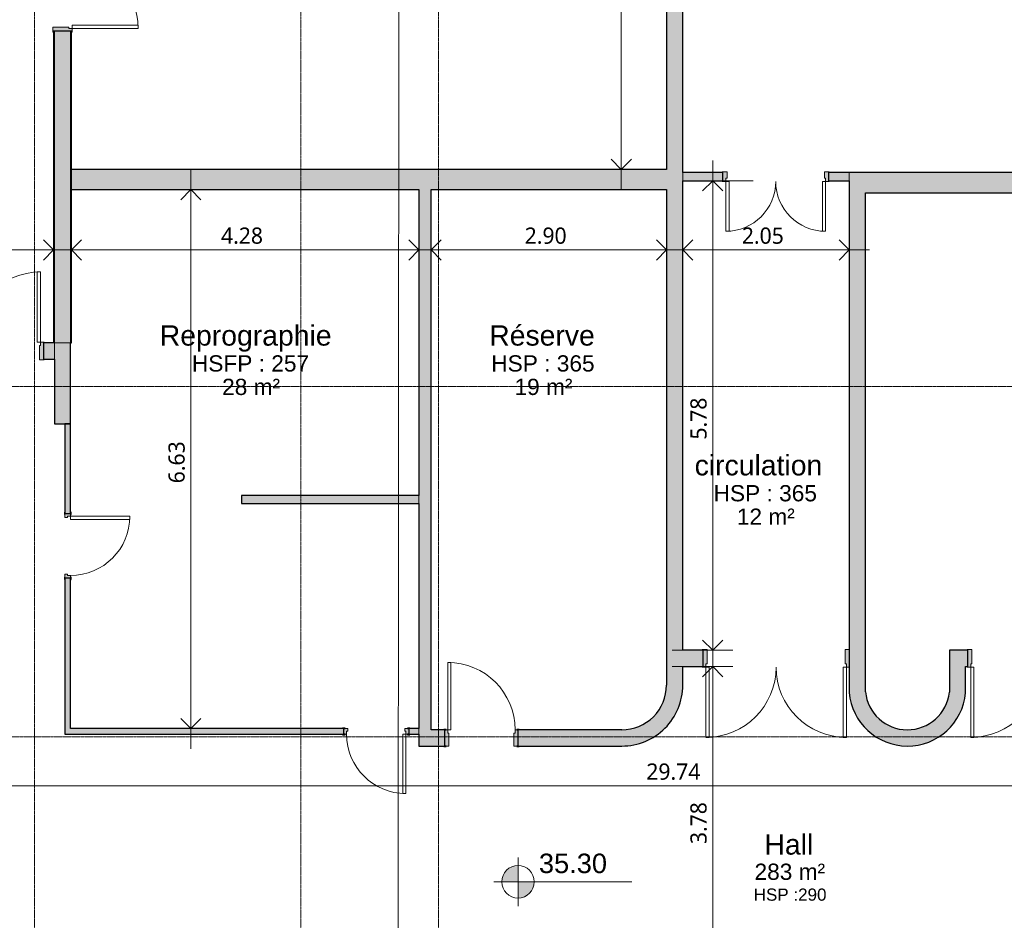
# Model space of a CAD drawing. Header units: millimetres. Extents: x -64334 to 32356, y -11421 to 53741.
# Tile 45 of 71: x -12386 to -258, y 16599 to 27686. Entities that reach past the tile are written whole.
import ezdxf

# ---------------------------------------------------------------- set-up
doc = ezdxf.new("R2010")
doc.units = ezdxf.units.MM
doc.linetypes.add('Ligne de quadrillage', pattern=[22.225, 12.7, -3.175, 3.175, -3.175])
for name, color, linetype, lineweight in [('A-ANNO-DIMS', 211, 'Continuous', 9), ('A-ANNO-DIMS-100', 211, 'Continuous', 9), ('A-AREA-IDEN', 2, 'Continuous', 9), ('A-DOOR', 31, 'Continuous', 9), ('A-DOOR-FRAM', 31, 'Continuous', 9), ('A-WALL', 113, 'Continuous', 9), ('A-WALL-PATT', 111, 'Continuous', 25), ('G-ANNO-DIMS', 111, 'Continuous', 9), ('G-ANNO-SYMB', 111, 'Continuous', 9), ('G-ANNO-TEXT', 231, 'Continuous', 9), ('I-WALL', 2, 'Continuous', 9), ('S-GRID', 1, 'Continuous', 9)]:
    doc.layers.add(name, color=color, linetype=linetype, lineweight=lineweight)
doc.styles.add('Arial_2', font='arial.ttf', dxfattribs={"height": 200})
doc.styles.add('Arial_3', font='arial.ttf', dxfattribs={"height": 240})
doc.styles.add('Arial_4', font='arial.ttf', dxfattribs={"height": 150})
doc.styles.add('Arial_B', font='txt', dxfattribs={"height": 250})
doc.styles.add('Trebuchet MS_B', font='txt', dxfattribs={"height": 200})
doc.dimstyles.new('Cotes_linéaires_rouge_2mm', dxfattribs={"dimscale": 304.8, "dimtxt": 206.190181, "dimasz": 0.410105, "dimexe": 0.82021, "dimexo": 0.0625, "dimgap": 0.065617, "dimtad": 1, "dimlfac": 0.001, "dimrnd": 0.01, "dimzin": 0, "dimdsep": 46, "dimtxsty": 'Trebuchet MS_B', "dimblk1": 'OPEN30', "dimblk2": 'OPEN30', "dimsah": 1, "dimcen": 0.09, "dimdle": 0.82021, "dimazin": 0, "dimtfac": 1, "dimtdec": 4, "dimtix": 1, "dimtmove": 0, "dimatfit": 3, "dimfxl": 1.64042, "dimfxlon": 1, "dimtvp": 1, "dimtolj": 1, "dimtzin": 0, "dimarcsym": 2})

# ---------------------------------------------------------------- blocks, each defined once
blk = doc.blocks.new('Double _R_ - 1_73m x 2_10m-1405797-Niveau 00')
at = {"layer": 'A-DOOR-FRAM'}
h = blk.add_hatch(color=254, dxfattribs=at)
h.paths.add_polyline_path([(900, 108), (850, 108), (850, -68), (865, -68), (865, -108), (910, -108), (910, -100), (900, -100), (900, 100), (910, 100), (910, 108)])
h.paths.add_polyline_path([(-850, 108), (-910, 108), (-910, 100), (-900, 100), (-900, -100), (-910, -100), (-910, -108), (-865, -108), (-865, -68), (-850, -68)])
at = {"layer": 'A-DOOR'}
for p, q in [((-865, -108), (-825, -108)), ((-865, -973), (-865, -108)), ((-825, -108), (-825, -973)), ((865, -108), (825, -108)), ((825, -108), (825, -973)), ((865, -973), (865, -108)), ((-825, -973), (-865, -973)), ((825, -973), (865, -973))]:
    blk.add_line(p, q, dxfattribs=at)
for centre, start, end in [((-865, -108), 270, 360), ((865, -108), 180, 270)]:
    blk.add_arc(centre, 865, start, end, dxfattribs=at)
at = {"layer": 'A-DOOR-FRAM', "lineweight": 18}
for p, q in [((-850, 108), (-910, 108)), ((-910, 108), (-910, 100)), ((-850, -68), (-850, 108)), ((910, 108), (850, 108)), ((850, 108), (850, -68)), ((910, 100), (910, 108)), ((-910, -100), (-910, -108)), ((-910, -108), (-865, -108)), ((-865, -108), (-865, -68)), ((-865, -68), (-850, -68)), ((850, -68), (865, -68)), ((865, -68), (865, -108)), ((865, -108), (910, -108)), ((910, -108), (910, -100))]:
    blk.add_line(p, q, dxfattribs=at)
blk = doc.blocks.new('Double _R_ - 1_73m x 2_10m-1406063-Niveau 00')
at = {"layer": 'A-DOOR-FRAM'}
h = blk.add_hatch(color=254, dxfattribs=at)
h.paths.add_polyline_path([(-910, -108), (-865, -108), (-865, -68), (-850, -68), (-850, 108), (-910, 108), (-910, 100), (-900, 100), (-900, -100), (-910, -100)])
h.paths.add_polyline_path([(865, -108), (900, -108), (900, 108), (850, 108), (850, -68), (865, -68)])
at = {"layer": 'A-DOOR'}
for p, q in [((-865, -108), (-825, -108)), ((-865, -973), (-865, -108)), ((-825, -108), (-825, -973)), ((865, -108), (825, -108)), ((825, -108), (825, -973)), ((865, -973), (865, -108)), ((-825, -973), (-865, -973)), ((825, -973), (865, -973))]:
    blk.add_line(p, q, dxfattribs=at)
for centre, start, end in [((-865, -108), 270, 360), ((865, -108), 180, 270)]:
    blk.add_arc(centre, 865, start, end, dxfattribs=at)
at = {"layer": 'A-DOOR-FRAM', "lineweight": 18}
for p, q in [((-850, 108), (-910, 108)), ((-910, 108), (-910, 100)), ((-850, -68), (-850, 108)), ((900, 108), (850, 108)), ((850, 108), (850, -68)), ((-910, -100), (-910, -108)), ((-910, -108), (-865, -108)), ((-865, -108), (-865, -68)), ((-865, -68), (-850, -68)), ((850, -68), (865, -68)), ((865, -68), (865, -108)), ((865, -108), (900, -108))]:
    blk.add_line(p, q, dxfattribs=at)
blk = doc.blocks.new('Double _R_ - 1_73m x 2_10m-V26-Niveau 00')
at = {"layer": 'A-DOOR-FRAM'}
h = blk.add_hatch(color=254, dxfattribs=at)
h.paths.add_polyline_path([(-910, -108), (-865, -108), (-865, -68), (-850, -68), (-850, 108), (-910, 108), (-910, 100), (-900, 100), (-900, -100), (-910, -100)])
h.paths.add_polyline_path([(865, -100), (900, -100), (900, 100), (910, 100), (910, 108), (850, 108), (850, -68), (865, -68)])
at = {"layer": 'A-DOOR'}
for p, q in [((-865, -108), (-825, -108)), ((-865, -973), (-865, -108)), ((-825, -108), (-825, -973)), ((865, -108), (825, -108)), ((825, -108), (825, -973)), ((865, -973), (865, -108)), ((-825, -973), (-865, -973)), ((825, -973), (865, -973))]:
    blk.add_line(p, q, dxfattribs=at)
for centre, start, end in [((-865, -108), 270, 360), ((865, -108), 180, 270)]:
    blk.add_arc(centre, 865, start, end, dxfattribs=at)
at = {"layer": 'A-DOOR-FRAM', "lineweight": 18}
for p, q in [((-850, 108), (-910, 108)), ((-910, 108), (-910, 100)), ((-850, -68), (-850, 108)), ((910, 108), (850, 108)), ((850, 108), (850, -68)), ((910, 100), (910, 108)), ((-910, -100), (-910, -108)), ((-910, -108), (-865, -108)), ((-865, -108), (-865, -68)), ((-865, -68), (-850, -68)), ((850, -68), (865, -68)), ((865, -68), (865, -100))]:
    blk.add_line(p, q, dxfattribs=at)
blk = doc.blocks.new('Double _R_ - 1_23m x 2_04m-1094264-Niveau 00')
at = {"layer": 'A-DOOR-FRAM'}
h = blk.add_hatch(color=254, dxfattribs=at)
h.paths.add_polyline_path([(660, 58), (600, 58), (600, -18), (615, -18), (615, -58), (660, -58), (660, -50), (650, -50), (650, 50), (660, 50)])
h.paths.add_polyline_path([(-600, 58), (-660, 58), (-660, 50), (-650, 50), (-650, -50), (-660, -50), (-660, -58), (-615, -58), (-615, -18), (-600, -18)])
at = {"layer": 'A-DOOR'}
for p, q in [((-615, -58), (-575, -58)), ((-615, -673), (-615, -58)), ((-575, -58), (-575, -673)), ((615, -58), (575, -58)), ((575, -58), (575, -673)), ((615, -673), (615, -58)), ((-575, -673), (-615, -673)), ((575, -673), (615, -673))]:
    blk.add_line(p, q, dxfattribs=at)
for centre, start, end in [((-615, -58), 270, 360), ((615, -58), 180, 270)]:
    blk.add_arc(centre, 615, start, end, dxfattribs=at)
at = {"layer": 'A-DOOR-FRAM', "lineweight": 18}
for p, q in [((-600, 58), (-660, 58)), ((-660, 58), (-660, 50)), ((-600, -18), (-600, 58)), ((660, 58), (600, 58)), ((600, 58), (600, -18)), ((660, 50), (660, 58)), ((-660, -50), (-660, -58)), ((-660, -58), (-615, -58)), ((-615, -58), (-615, -18)), ((-615, -18), (-600, -18)), ((600, -18), (615, -18)), ((615, -18), (615, -58)), ((615, -58), (660, -58)), ((660, -58), (660, -50))]:
    blk.add_line(p, q, dxfattribs=at)
blk = doc.blocks.new('__Int_ Simple - __PP _0_83m x 2_04m_-V27-Niveau 00')
at = {"layer": 'A-DOOR'}
h = blk.add_hatch(color=254, dxfattribs=at)
h.paths.add_polyline_path([(-485, 105), (-500, 105), (-500, 100), (-470, 100), (-470, 105)])
h.paths.add_polyline_path([(430, 105), (400, 105), (400, 100), (430, 100)])
h.paths.add_polyline_path([(-485, -100), (-500, -100), (-500, -105), (-470, -105), (-470, -100)])
h.paths.add_polyline_path([(415, -100), (400, -100), (400, -105), (430, -105), (430, -100)])
at = {"layer": 'A-DOOR-FRAM'}
h = blk.add_hatch(color=254, dxfattribs=at)
h.paths.add_polyline_path([(365, 100), (365, -60), (380, -60), (380, -100), (415, -100), (415, 100), (400, 100)])
h.paths.add_polyline_path([(-435, 100), (-485, 100), (-485, -100), (-450, -100), (-450, -60), (-435, -60)])
at = {"layer": 'A-DOOR', "lineweight": 25}
for p, q in [((-470, 105), (-500, 105)), ((-500, 105), (-500, 100)), ((-485, 100), (-470, 100)), ((-470, 100), (-470, 105)), ((430, 105), (400, 105)), ((400, 105), (400, 100)), ((400, 100), (415, 100)), ((430, 100), (430, 105)), ((-500, -100), (-500, -105)), ((-500, -105), (-470, -105)), ((-470, -100), (-485, -100)), ((-470, -105), (-470, -100)), ((415, -100), (400, -100)), ((400, -100), (400, -105)), ((400, -105), (430, -105)), ((430, -105), (430, -100))]:
    blk.add_line(p, q, dxfattribs=at)
at = {"layer": 'A-DOOR'}
for p, q in [((380, -100), (340, -100)), ((340, -930), (340, -100)), ((380, -100), (380, -930)), ((380, -930), (340, -930))]:
    blk.add_line(p, q, dxfattribs=at)
blk.add_arc((380, -100), 830, 180, 270, dxfattribs=at)
at = {"layer": 'A-DOOR-FRAM', "lineweight": 18}
for p, q in [((-435, 100), (-485, 100)), ((-435, -60), (-435, 100)), ((415, 100), (365, 100)), ((365, 100), (365, -60)), ((-485, -100), (-450, -100)), ((-450, -100), (-450, -60)), ((-450, -60), (-435, -60)), ((365, -60), (380, -60)), ((380, -60), (380, -100)), ((380, -100), (415, -100))]:
    blk.add_line(p, q, dxfattribs=at)
blk = doc.blocks.new('__Int_ Simple - __PP _0_73m x 2_04m_-1407237-Niveau 00')
at = {"layer": 'A-DOOR'}
h = blk.add_hatch(color=254, dxfattribs=at)
h.paths.add_polyline_path([(350, -40), (380, -40), (380, -35), (350, -35), (350, -39)])
h.paths.add_polyline_path([(-450, -40), (-420, -40), (-420, -35), (-450, -35)])
h.paths.add_polyline_path([(350, 35), (380, 35), (380, 40), (350, 40)])
h.paths.add_polyline_path([(-435, 35), (-420, 35), (-420, 40), (-450, 40), (-450, 35)])
at = {"layer": 'A-DOOR-FRAM'}
h = blk.add_hatch(color=254, dxfattribs=at)
h.paths.add_polyline_path([(365, -35), (365, 35), (315, 35), (315, 5), (330, 5), (330, -35)])
h.paths.add_polyline_path([(-400, -35), (-400, 5), (-385, 5), (-385, 35), (-435, 35), (-435, -35)])
at = {"layer": 'A-DOOR', "lineweight": 25}
for p, q in [((-420, 40), (-450, 40)), ((-450, 40), (-450, 35)), ((-435, 35), (-420, 35)), ((-420, 35), (-420, 40)), ((380, 40), (350, 40)), ((350, 40), (350, 35)), ((350, 35), (365, 35)), ((380, 35), (380, 40)), ((-450, -35), (-450, -40)), ((-450, -40), (-420, -40)), ((-420, -35), (-435, -35)), ((-420, -40), (-420, -35)), ((365, -35), (350, -35)), ((350, -35), (350, -40)), ((350, -40), (380, -40)), ((380, -40), (380, -35))]:
    blk.add_line(p, q, dxfattribs=at)
at = {"layer": 'A-DOOR'}
for p, q in [((330, -35), (290, -35)), ((290, -765), (290, -35)), ((330, -35), (330, -765)), ((330, -765), (290, -765))]:
    blk.add_line(p, q, dxfattribs=at)
blk.add_arc((330, -35), 730, 180, 270, dxfattribs=at)
at = {"layer": 'A-DOOR-FRAM', "lineweight": 18}
for p, q in [((-385, 35), (-435, 35)), ((-400, -35), (-400, 5)), ((-400, 5), (-385, 5)), ((-385, 5), (-385, 35)), ((365, 35), (315, 35)), ((315, 35), (315, 5)), ((315, 5), (330, 5)), ((330, 5), (330, -35)), ((-435, -35), (-400, -35)), ((330, -35), (365, -35))]:
    blk.add_line(p, q, dxfattribs=at)
blk = doc.blocks.new('Double _R_ - 1_63m x 2_04m-1408620-Niveau 00')
at = {"layer": 'A-DOOR-FRAM'}
h = blk.add_hatch(color=254, dxfattribs=at)
h.paths.add_polyline_path([(860, -118), (860, -110), (850, -110), (850, 110), (860, 110), (860, 118), (815, 118), (815, 78), (800, 78), (800, -118), (850, -118)])
h.paths.add_polyline_path([(-800, -118), (-800, 78), (-815, 78), (-815, 118), (-860, 118), (-860, 110), (-850, 110), (-850, -110), (-860, -110), (-860, -118), (-850, -118)])
at = {"layer": 'A-DOOR'}
for p, q in [((-775, 933), (-815, 933)), ((-815, 933), (-815, 118)), ((-775, 118), (-775, 933)), ((775, 118), (775, 933)), ((775, 933), (815, 933)), ((815, 933), (815, 118)), ((-815, 118), (-775, 118)), ((815, 118), (775, 118))]:
    blk.add_line(p, q, dxfattribs=at)
for centre, start, end in [((-815, 118), 0, 90), ((815, 118), 90, 180)]:
    blk.add_arc(centre, 815, start, end, dxfattribs=at)
at = {"layer": 'A-DOOR-FRAM', "lineweight": 18}
for p, q in [((-860, 118), (-815, 118)), ((-860, 110), (-860, 118)), ((-815, 118), (-815, 78)), ((-815, 78), (-800, 78)), ((-800, 78), (-800, -118)), ((800, 78), (815, 78)), ((800, -118), (800, 78)), ((815, 118), (860, 118)), ((815, 78), (815, 118)), ((860, 118), (860, 110)), ((-860, -118), (-860, -110)), ((-800, -118), (-860, -118)), ((860, -118), (800, -118)), ((860, -110), (860, -118))]:
    blk.add_line(p, q, dxfattribs=at)
blk = doc.blocks.new('DIMBLOCK162-Niveau 00')
at = {"layer": 'A-ANNO-DIMS-100'}
for p, q in [((-4219, 24352), (-4219, 25102)), ((-2169, 24352), (-2169, 25102)), ((-1919, 24852), (-4469, 24852)), ((-4219, 24852), (-4219, 24352)), ((-2169, 24852), (-2169, 24352))]:
    blk.add_line(p, q, dxfattribs=at)
at = {"layer": 'A-ANNO-DIMS-100', "lineweight": 25}
for p, q in [((-4219, 24852), (-4094, 24977)), ((-2169, 24852), (-2294, 24977)), ((-4219, 24852), (-4094, 24727)), ((-2169, 24852), (-2294, 24727))]:
    blk.add_line(p, q, dxfattribs=at)
at = {"layer": 'A-ANNO-DIMS-100', "color": 0, "insert": (-3491, 25128), "char_height": 200, "width": 712.93, "attachment_point": 1, "line_spacing_factor": 1.048425, "style": 'Trebuchet MS_B'}
blk.add_mtext('2.05', dxfattribs=at)
blk = doc.blocks.new('_Open30')
at = {"color": 0, "linetype": 'ByBlock', "lineweight": -2}
for p, q in [((-1, 0.268), (0, 0)), ((0, 0), (-1, -0.268)), ((0, 0), (-1, 0))]:
    blk.add_line(p, q, dxfattribs=at)
blk = doc.blocks.new('DIMBLOCK163-Niveau 00')
at = {"layer": 'A-ANNO-DIMS-100'}
for p, q in [((-7319, 24352), (-7319, 25102)), ((-4419, 24352), (-4419, 25102)), ((-4169, 24852), (-7569, 24852)), ((-7319, 24852), (-7319, 24352)), ((-4419, 24852), (-4419, 24352))]:
    blk.add_line(p, q, dxfattribs=at)
at = {"layer": 'A-ANNO-DIMS-100', "lineweight": 25}
for p, q in [((-7319, 24852), (-7194, 24977)), ((-4419, 24852), (-4544, 24977)), ((-7319, 24852), (-7194, 24727)), ((-4419, 24852), (-4544, 24727))]:
    blk.add_line(p, q, dxfattribs=at)
at = {"layer": 'A-ANNO-DIMS-100', "color": 0, "insert": (-6166, 25128), "char_height": 200, "width": 712.93, "attachment_point": 1, "line_spacing_factor": 1.048425, "style": 'Trebuchet MS_B'}
blk.add_mtext('2.90', dxfattribs=at)
blk = doc.blocks.new('DIMBLOCK164-Niveau 00')
at = {"layer": 'A-ANNO-DIMS-100'}
for p, q in [((-11749, 24352), (-11749, 25102)), ((-7469, 24352), (-7469, 25102)), ((-7219, 24852), (-11999, 24852)), ((-11749, 24852), (-11749, 24352)), ((-7469, 24852), (-7469, 24352))]:
    blk.add_line(p, q, dxfattribs=at)
at = {"layer": 'A-ANNO-DIMS-100', "lineweight": 25}
for p, q in [((-11749, 24852), (-11624, 24977)), ((-7469, 24852), (-7594, 24977)), ((-11749, 24852), (-11624, 24727)), ((-7469, 24852), (-7594, 24727))]:
    blk.add_line(p, q, dxfattribs=at)
at = {"layer": 'A-ANNO-DIMS-100', "color": 0, "insert": (-9906, 25128), "char_height": 200, "width": 712.93, "attachment_point": 1, "line_spacing_factor": 1.048425, "style": 'Trebuchet MS_B'}
blk.add_mtext('4.28', dxfattribs=at)
blk = doc.blocks.new('DIMBLOCK165-Niveau 00')
at = {"layer": 'A-ANNO-DIMS-100'}
for p, q in [((-14019, 25352), (-14019, 24602)), ((-14019, 24852), (-14019, 25352)), ((-11969, 25352), (-11969, 24602)), ((-11969, 24852), (-11969, 25352)), ((-14269, 24852), (-11719, 24852))]:
    blk.add_line(p, q, dxfattribs=at)
at = {"layer": 'A-ANNO-DIMS-100', "lineweight": 25}
for p, q in [((-14019, 24852), (-13894, 24977)), ((-11969, 24852), (-12094, 24977)), ((-14019, 24852), (-13894, 24727)), ((-11969, 24852), (-12094, 24727))]:
    blk.add_line(p, q, dxfattribs=at)
at = {"layer": 'A-ANNO-DIMS-100', "color": 0, "insert": (-13291, 25128), "char_height": 200, "width": 712.93, "attachment_point": 1, "line_spacing_factor": 1.048425, "style": 'Trebuchet MS_B'}
blk.add_mtext('2.05', dxfattribs=at)
blk = doc.blocks.new('DIMBLOCK196-Niveau 00')
at = {"layer": 'A-ANNO-DIMS-100'}
for p, q in [((-10278, 25844), (-10278, 18709)), ((-9778, 25594), (-10528, 25594)), ((-10278, 25594), (-9778, 25594)), ((-9778, 18959), (-10528, 18959)), ((-10278, 18959), (-9778, 18959))]:
    blk.add_line(p, q, dxfattribs=at)
at = {"layer": 'A-ANNO-DIMS-100', "lineweight": 25}
for p, q in [((-10278, 25594), (-10403, 25469)), ((-10278, 25594), (-10153, 25469)), ((-10278, 18959), (-10403, 19084)), ((-10278, 18959), (-10153, 19084))]:
    blk.add_line(p, q, dxfattribs=at)
at = {"layer": 'A-ANNO-DIMS-100', "color": 0, "insert": (-10554, 21979), "char_height": 200, "width": 712.93, "attachment_point": 1, "rotation": 90, "line_spacing_factor": 1.048425, "style": 'Trebuchet MS_B'}
blk.add_mtext('6.63', dxfattribs=at)
blk = doc.blocks.new('DIMBLOCK197-Niveau 00')
at = {"layer": 'A-ANNO-DIMS-100'}
for p, q in [((-3850, 25954), (-3850, 19673)), ((-3350, 25704), (-4100, 25704)), ((-3850, 25704), (-3350, 25704)), ((-4350, 19923), (-3600, 19923)), ((-3850, 19923), (-4350, 19923))]:
    blk.add_line(p, q, dxfattribs=at)
at = {"layer": 'A-ANNO-DIMS-100', "lineweight": 25}
for p, q in [((-3850, 25704), (-3975, 25579)), ((-3850, 25704), (-3725, 25579)), ((-3850, 19923), (-3975, 20048)), ((-3850, 19923), (-3725, 20048))]:
    blk.add_line(p, q, dxfattribs=at)
at = {"layer": 'A-ANNO-DIMS-100', "color": 0, "insert": (-4125, 22517), "char_height": 200, "width": 712.93, "attachment_point": 1, "rotation": 90, "line_spacing_factor": 1.048425, "style": 'Trebuchet MS_B'}
blk.add_mtext('5.78', dxfattribs=at)
blk = doc.blocks.new('DIMBLOCK198-Niveau 00')
at = {"layer": 'A-ANNO-DIMS-100'}
for p, q in [((-3850, 19973), (-3850, 15694)), ((-4350, 19723), (-3600, 19723)), ((-3850, 19723), (-4350, 19723)), ((-3350, 15944), (-4100, 15944)), ((-3850, 15944), (-3350, 15944))]:
    blk.add_line(p, q, dxfattribs=at)
at = {"layer": 'A-ANNO-DIMS-100', "lineweight": 25}
for p, q in [((-3850, 19723), (-3975, 19598)), ((-3850, 19723), (-3725, 19598)), ((-3850, 15944), (-3975, 16069)), ((-3850, 15944), (-3725, 16069))]:
    blk.add_line(p, q, dxfattribs=at)
at = {"layer": 'A-ANNO-DIMS-100', "color": 0, "insert": (-4125, 17537), "char_height": 200, "width": 712.93, "attachment_point": 1, "rotation": 90, "line_spacing_factor": 1.048425, "style": 'Trebuchet MS_B'}
blk.add_mtext('3.78', dxfattribs=at)
blk = doc.blocks.new('DIMBLOCK199-Niveau 00')
at = {"layer": 'A-ANNO-DIMS-100'}
for p, q in [((-19159, 17755), (-19159, 18505)), ((10581, 17755), (10581, 18505)), ((10831, 18255), (-19409, 18255)), ((-19159, 18255), (-19159, 17755)), ((10581, 18255), (10581, 17755))]:
    blk.add_line(p, q, dxfattribs=at)
at = {"layer": 'A-ANNO-DIMS-100', "lineweight": 25}
for p, q in [((-19159, 18255), (-19034, 18380)), ((10581, 18255), (10456, 18380)), ((-19159, 18255), (-19034, 18130)), ((10581, 18255), (10456, 18130))]:
    blk.add_line(p, q, dxfattribs=at)
at = {"layer": 'A-ANNO-DIMS-100', "color": 0, "insert": (-4668, 18530), "char_height": 200, "width": 910.03, "attachment_point": 1, "line_spacing_factor": 1.048425, "style": 'Trebuchet MS_B'}
blk.add_mtext('29.74', dxfattribs=at)
blk = doc.blocks.new('DIMBLOCK220-Niveau 00')
at = {"layer": 'A-ANNO-DIMS-100', "lineweight": 25}
for p, q in [((-4977, 31151), (-5102, 31276)), ((-4977, 31151), (-4852, 31276)), ((-4977, 31151), (-5102, 31026)), ((-4977, 31151), (-4852, 31026)), ((-4977, 25844), (-5102, 25969)), ((-4977, 25844), (-4852, 25969))]:
    blk.add_line(p, q, dxfattribs=at)
at = {"layer": 'A-ANNO-DIMS-100'}
for p, q in [((-4477, 31151), (-5227, 31151)), ((-4977, 31151), (-4977, 25594)), ((-4977, 31151), (-4477, 31151)), ((-4477, 25844), (-5227, 25844)), ((-4977, 25844), (-4477, 25844))]:
    blk.add_line(p, q, dxfattribs=at)
at = {"layer": 'A-ANNO-DIMS-100', "color": 0, "insert": (-5253, 28200), "char_height": 200, "width": 712.93, "attachment_point": 1, "rotation": 90, "line_spacing_factor": 1.048425, "style": 'Trebuchet MS_B'}
blk.add_mtext('5.31', dxfattribs=at)
blk = doc.blocks.new('Cotes d_élévation - Cote d_élévation - Cible remplie-10655-Niveau 00')
at = {"layer": 'G-ANNO-DIMS'}
h = blk.add_hatch(color=256, dxfattribs=at)
edge = h.paths.add_edge_path()
edge.add_line((0, 0), (-2, 0))
edge.add_arc((0, 0), 2, 90, 180, ccw=False)
edge.add_line((0, 2), (0, 0))
h = blk.add_hatch(color=256, dxfattribs=at)
edge = h.paths.add_edge_path()
edge.add_line((0, 0), (2, 0))
edge.add_arc((0, 0), 2, 270, 360, ccw=False)
edge.add_line((0, -2), (0, 0))
for p, q in [((0, -3), (0, 3)), ((-3, 0), (14, 0))]:
    blk.add_line(p, q, dxfattribs=at)
blk.add_circle((0, 0), 2, dxfattribs=at)

msp = doc.modelspace()

# ---------------------------------------------------------------- hatches: boundary and pattern name
at = {"layer": 'A-WALL'}
h = msp.add_hatch(color=55, dxfattribs=at)
h.paths.add_polyline_path([(-11959.054, 23707.633), (-11759.054, 23707.633), (-11759.054, 27543.989), (-11959.054, 27543.989), (-11959.054, 25232.494)])
h.paths.add_polyline_path([(-11959.054, 29243.989), (-11759.054, 29243.989), (-11759.054, 32585.459), (-11959.054, 32585.459), (-11959.054, 29305.146)])
h.paths.add_polyline_path([(-11959.054, 34285.459), (-11759.054, 34285.459), (-11759.054, 36043.989), (-11959.054, 36043.989)])
for points in [[(-4418.741, 19493.989), (-4218.741, 19493.989), (-4218.741, 31151.114), (-4418.741, 31151.114), (-4418.741, 21159.843)], [(-4418.741, 25593.989), (-4418.741, 25843.989), (-11749.054, 25843.989), (-11749.054, 25593.989), (-7318.741, 25593.989)], [(-2168.741, 19404.236), (-1968.741, 19413.225), (-1968.741, 25803.989), (-2168.741, 25803.989), (-2168.741, 21159.843)], [(7822.679, 25553.989), (7822.679, 25703.989), (7817.679, 25703.989), (7817.679, 25753.989), (7822.679, 25753.989), (7822.679, 25803.989), (-1968.741, 25803.989), (-1968.741, 25553.989), (6903.639, 25553.989)], [(-7468.741, 18943.989), (-7318.741, 18943.989), (-7318.741, 25593.989), (-7468.741, 25593.989), (-7468.741, 18958.989)], [(-11959.054, 22708.989), (-11759.054, 22708.989), (-11759.054, 23707.633), (-11959.054, 23707.633), (-11959.054, 23507.633)], [(-4218.741, 19723.463), (-3968.741, 19723.463), (-3968.741, 19923.463), (-4218.741, 19923.463)], [(-734.186, 19398.754), (-734.186, 19923.463), (-934.186, 19923.463), (-934.186, 19408.572)], [(-734.186, 19723.463), (-707.388, 19723.463), (-707.388, 19923.463), (-734.186, 19923.463)], [(-4968.774, 18743.989), (-4878.369, 18749.454), (-4789.281, 18765.776), (-4702.811, 18792.718), (-4620.219, 18829.887), (-4542.709, 18876.74), (-4471.412, 18932.595), (-4407.368, 18996.636), (-4351.51, 19067.93), (-4304.654, 19145.438), (-4267.482, 19228.028), (-4240.536, 19314.498), (-4224.21, 19403.584), (-4218.741, 19493.989), (-4418.741, 19493.989), (-4424.34, 19415.714), (-4441.021, 19339.032), (-4468.446, 19265.505), (-4506.056, 19196.629), (-4553.086, 19133.808), (-4608.578, 19078.318), (-4671.402, 19031.292), (-4740.279, 18993.684), (-4813.807, 18966.263), (-4890.49, 18949.584), (-4968.765, 18943.989), (-4968.769, 18843.989)], [(-1407.551, 18745.315), (-1315.438, 18756.909), (-1225.583, 18780.26), (-1139.479, 18814.979), (-1058.559, 18860.488), (-984.167, 18916.032), (-917.541, 18980.687), (-859.788, 19053.377), (-811.869, 19132.894), (-774.58, 19217.917), (-748.542, 19307.03), (-734.186, 19398.754), (-934.186, 19408.572), (-948.884, 19329.626), (-975.561, 19253.885), (-1013.582, 19183.154), (-1062.04, 19119.12), (-1119.778, 19063.311), (-1185.421, 19017.057), (-1257.403, 18981.461), (-1334.007, 18957.373), (-1413.407, 18945.366), (-1493.708, 18945.727), (-1572.996, 18958.448), (-1649.38, 18983.225), (-1721.039, 19019.466), (-1786.263, 19066.309), (-1844.152, 19123.517), (-1891.377, 19187.102), (-1928.76, 19258.172), (-1954.755, 19334.151), (-1968.741, 19413.225), (-2168.741, 19404.236), (-2155.087, 19312.405), (-2129.731, 19223.095), (-2093.093, 19137.791), (-2045.783, 19057.909), (-1988.587, 18984.78), (-1922.457, 18919.618), (-1848.492, 18863.507), (-1767.922, 18817.38), (-1682.086, 18782.005), (-1592.412, 18757.968), (-1500.39, 18745.67)]]:
    msp.add_hatch(color=8, dxfattribs=at).paths.add_polyline_path(points)
h = msp.add_hatch(color=8, dxfattribs=at)
h.paths.add_polyline_path([(-11829.054, 18958.989), (-11759.054, 18958.989), (-11759.054, 20808.989), (-11829.054, 20808.989)])
h.paths.add_polyline_path([(-11829.054, 21608.989), (-11759.054, 21608.989), (-11759.054, 22708.989), (-11829.054, 22708.989)])
h = msp.add_hatch(color=8, dxfattribs=at)
h.paths.add_polyline_path([(-7468.741, 18888.989), (-7468.741, 18958.989), (-7593.741, 18958.989), (-7593.741, 18888.989)])
h.paths.add_polyline_path([(-8393.741, 18888.989), (-8393.741, 18958.989), (-11829.054, 18958.989), (-11829.054, 18888.989), (-9941.019, 18888.989)])
h = msp.add_hatch(color=8, dxfattribs=at)
h.paths.add_polyline_path([(-4968.769, 18743.989), (-4968.769, 18943.989), (-6248.741, 18943.989), (-6248.741, 18743.989)])
h.paths.add_polyline_path([(-7468.741, 18743.989), (-7148.741, 18743.989), (-7148.741, 18943.989), (-7468.741, 18943.989), (-7468.741, 18843.989)])
at = {"layer": 'A-WALL-PATT', "lineweight": 9}
h = msp.add_hatch(color=8, dxfattribs=at)
h.paths.add_polyline_path([(-11969.054, 23707.633), (-11959.054, 23707.633), (-11959.054, 27543.989), (-11969.054, 27543.989), (-11969.054, 25232.494)])
h.paths.add_polyline_path([(-11969.054, 29243.989), (-11959.054, 29243.989), (-11959.054, 32585.459), (-11969.054, 32585.459), (-11969.054, 29305.146)])
h.paths.add_polyline_path([(-11969.054, 34285.459), (-11959.054, 34285.459), (-11959.054, 36043.989), (-11969.054, 36043.989), (-11969.054, 34465.459)])
at = {"layer": 'A-WALL-PATT'}
h = msp.add_hatch(color=55, dxfattribs=at)
h.paths.add_polyline_path([(-11749.054, 23707.633), (-11749.054, 27543.989), (-11759.054, 27543.989), (-11759.054, 23707.633)])
h.paths.add_polyline_path([(-11759.054, 29243.989), (-11749.054, 29243.989), (-11749.054, 32585.459), (-11759.054, 32585.459), (-11759.054, 29305.146)])
h.paths.add_polyline_path([(-11759.054, 34285.459), (-11749.054, 34285.459), (-11749.054, 36043.989), (-11759.054, 36043.989)])
at = {"layer": 'I-WALL'}
h = msp.add_hatch(color=8, dxfattribs=at)
h.paths.add_polyline_path([(-4218.741, 25703.989), (-3723.741, 25703.989), (-3723.741, 25803.989), (-4218.741, 25803.989)])
h.paths.add_polyline_path([(-2423.741, 25703.989), (-2168.741, 25703.989), (-2168.741, 25803.989), (-2423.741, 25803.989)])
h = msp.add_hatch(color=8, dxfattribs=at)
h.paths.add_polyline_path([(-14029.115, 23507.633), (-13894.085, 23507.633), (-13894.085, 23707.633), (-14029.115, 23707.633)])
h.paths.add_polyline_path([(-12094.085, 23507.633), (-11959.054, 23507.633), (-11959.054, 23707.633), (-12094.085, 23707.633)])
msp.add_hatch(color=8, dxfattribs=at).paths.add_polyline_path([(-9653.741, 21729.164), (-7468.741, 21729.164), (-7468.741, 21829.164), (-9653.741, 21829.164)])

# ---------------------------------------------------------------- linework, layer by layer
at = {"layer": 'A-WALL', "lineweight": 25}
for p, q in [((-4418.741, 31151.114), (-4418.741, 25843.989)), ((-4218.741, 25803.989), (-4218.741, 30851.114)), ((-11969.054, 27543.989), (-11969.054, 23707.633)), ((-11749.054, 27543.989), (-11969.054, 27543.989)), ((-11749.054, 25843.989), (-11749.054, 27543.989)), ((-4418.741, 25843.989), (-11749.054, 25843.989)), ((4422.053, 25803.989), (-2168.741, 25803.989)), ((-11749.054, 23707.633), (-11749.054, 25593.989)), ((-11749.054, 25593.989), (-7468.741, 25593.989)), ((-7468.741, 25593.989), (-7468.741, 21829.164)), ((-7318.741, 25593.989), (-4418.741, 25593.989)), ((-7318.741, 18943.989), (-7318.741, 25593.989)), ((-4418.741, 25593.989), (-4418.741, 19493.989)), ((-4218.741, 19923.463), (-4218.741, 25703.989)), ((-2168.741, 25703.989), (-2168.741, 19404.236)), ((-1968.741, 19413.225), (-1968.741, 25553.989)), ((-1968.741, 25553.989), (7822.679, 25553.989)), ((-11759.054, 23707.633), (-11749.054, 23707.633)), ((-11759.054, 22708.989), (-11759.054, 23707.633)), ((-11959.054, 23507.633), (-11959.054, 22708.989)), ((-11959.054, 22708.989), (-11759.054, 22708.989)), ((-11829.054, 22708.989), (-11829.054, 21608.989)), ((-11759.054, 22708.989), (-11829.054, 22708.989)), ((-11759.054, 21608.989), (-11759.054, 22708.989)), ((-7468.741, 21729.164), (-7468.741, 18958.989)), ((-11829.054, 21608.989), (-11759.054, 21608.989)), ((-11829.054, 20808.989), (-11829.054, 18888.989)), ((-11759.054, 20808.989), (-11829.054, 20808.989)), ((-11759.054, 18958.989), (-11759.054, 20808.989)), ((-3968.741, 19923.463), (-4218.741, 19923.463)), ((-3968.741, 19723.463), (-3968.741, 19923.463)), ((-707.388, 19923.463), (-934.186, 19923.463)), ((-934.186, 19923.463), (-934.186, 19408.572)), ((-707.388, 19723.463), (-707.388, 19923.463)), ((-4218.741, 19493.989), (-4218.741, 19723.463)), ((-4218.741, 19723.463), (-3968.741, 19723.463)), ((-734.186, 19398.754), (-734.186, 19723.463)), ((-734.186, 19723.463), (-707.388, 19723.463)), ((-8393.741, 18958.989), (-11759.054, 18958.989)), ((-8393.741, 18888.989), (-8393.741, 18958.989)), ((-7468.741, 18958.989), (-7593.741, 18958.989)), ((-7593.741, 18958.989), (-7593.741, 18888.989)), ((-7148.741, 18943.989), (-7318.741, 18943.989)), ((-7148.741, 18743.989), (-7148.741, 18943.989)), ((-4968.769, 18943.989), (-6248.741, 18943.989)), ((-6248.741, 18943.989), (-6248.741, 18743.989)), ((-11829.054, 18888.989), (-8393.741, 18888.989)), ((-7593.741, 18888.989), (-7468.741, 18888.989)), ((-7468.741, 18888.989), (-7468.741, 18743.989)), ((-7468.741, 18743.989), (-7148.741, 18743.989)), ((-6248.741, 18743.989), (-4968.769, 18743.989))]:
    msp.add_line(p, q, dxfattribs=at)
at = {"layer": 'A-WALL'}
for p, q in [((-11959.054, 23507.633), (-11959.054, 27543.989)), ((-11759.054, 23707.633), (-11759.054, 27543.989)), ((-11749.054, 25843.989), (-11749.054, 25593.989)), ((-4218.741, 25803.989), (-4218.741, 25703.989)), ((-2168.741, 25703.989), (-2168.741, 25803.989)), ((-11969.054, 23707.633), (-11959.054, 23707.633)), ((-11759.054, 23707.633), (-11959.054, 23707.633)), ((-7468.741, 21729.164), (-7468.741, 21829.164)), ((-7468.741, 18888.989), (-7468.741, 18958.989))]:
    msp.add_line(p, q, dxfattribs=at)
at = {"layer": 'A-WALL', "lineweight": 25}
for centre, radius, start, end in [((-4968.741, 19493.989), 750, 269.9975159, 0), ((-4968.741, 19493.989), 550, 269.9975159, 0), ((-1451.225, 19463.989), 520, 185.6022846, 353.8822374), ((-1451.225, 19463.989), 720, 184.7604993, 354.8015881)]:
    msp.add_arc(centre, radius, start, end, dxfattribs=at)
at = {"layer": 'G-ANNO-SYMB'}
msp.add_line((-7736.956, 4984.232), (-7694.957, 48844.227), dxfattribs=at)
at = {"layer": 'I-WALL', "lineweight": 25}
for p, q in [((-3723.741, 25803.989), (-4218.741, 25803.989)), ((-3723.741, 25703.989), (-3723.741, 25803.989)), ((-2168.741, 25803.989), (-2423.741, 25803.989)), ((-2423.741, 25803.989), (-2423.741, 25703.989)), ((-4218.741, 25703.989), (-3723.741, 25703.989)), ((-2423.741, 25703.989), (-2168.741, 25703.989)), ((-11969.054, 23707.633), (-12094.085, 23707.633)), ((-12094.085, 23707.633), (-12094.085, 23507.633)), ((-12094.085, 23507.633), (-11959.054, 23507.633)), ((-7468.741, 21829.164), (-9653.741, 21829.164)), ((-9653.741, 21829.164), (-9653.741, 21729.164)), ((-9653.741, 21729.164), (-7468.741, 21729.164))]:
    msp.add_line(p, q, dxfattribs=at)
at = {"layer": 'S-GRID', "linetype": 'Ligne de quadrillage', "lineweight": 18}
for p, q in [((-12204.115, -7247.936), (-12204.115, 51986.924)), ((-8921.615, -7247.936), (-8921.615, 51986.924)), ((-7229.115, -7247.936), (-7229.115, 51986.924)), ((-63034.151, 23169.164), (31922.827, 23169.164)), ((-63034.151, 18858.989), (31922.827, 18858.989))]:
    msp.add_line(p, q, dxfattribs=at)

# ---------------------------------------------------------------- block references
at = {"layer": 'A-DOOR'}
for name, p, rotation in [('Double _R_ - 1_63m x 2_04m-1408620-Niveau 00', (-11859.054, 28393.989), 270.000000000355), ('Double _R_ - 1_73m x 2_10m-1405797-Niveau 00', (-12994.085, 23607.633), 180), ('__Int_ Simple - __PP _0_73m x 2_04m_-1407237-Niveau 00', (-11794.054, 21243.989), 90.00000000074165), ('__Int_ Simple - __PP _0_83m x 2_04m_-V27-Niveau 00', (-6733.741, 18843.989), 180)]:
    msp.add_blockref(name, p, dxfattribs=dict(at, rotation=rotation))
for name, p in [('Double _R_ - 1_23m x 2_04m-1094264-Niveau 00', (-3073.741, 25753.989)), ('Double _R_ - 1_73m x 2_10m-1406063-Niveau 00', (-3068.741, 19823.463)), ('Double _R_ - 1_73m x 2_10m-V26-Niveau 00', (192.612, 19823.463)), ('__Int_ Simple - __PP _0_73m x 2_04m_-1407237-Niveau 00', (-7958.741, 18923.989))]:
    msp.add_blockref(name, p, dxfattribs=at)
at = {"layer": 'G-ANNO-DIMS', "xscale": 99.99999999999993, "yscale": 99.99999999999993, "zscale": 99.99999999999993}
msp.add_blockref('Cotes d_élévation - Cote d_élévation - Cible remplie-10655-Niveau 00', (-6247.758, 17073.358), dxfattribs=at)

# ---------------------------------------------------------------- texts
at = {"layer": 'A-AREA-IDEN', "attachment_point": 1}
for s, insert, char_height, width, style in [('Reprographie', (-10660.468, 23923.947), 250, 2741.77125, 'Arial_B'), ('Réserve', (-6602.66, 23923.947), 250, 1635.4425, 'Arial_B'), ('HSFP : 257', (-10265.059, 23554.806), 200, 1787.76312, 'Arial_2'), ('HSP : 365', (-6577.751, 23554.806), 200, 1579.32437, 'Arial_2'), ('28 m²', (-9892.968, 23266.033), 200, 881.85625, 'Arial_2'), ('19 m²', (-6291.66, 23266.033), 200, 881.85625, 'Arial_2'), ('circulation', (-4072.461, 22326.056), 250, 2140.50562, 'Arial_B'), ('HSP : 365', (-3839.052, 21956.915), 200, 1579.32437, 'Arial_2'), ('12 m²', (-3552.961, 21668.142), 200, 881.85625, 'Arial_2'), ('Hall', (-3212.348, 17657.762), 250, 777.63687, 'Arial_B'), ('283 m²', (-3334.848, 17296.723), 200, 1074.26125, 'Arial_2')]:
    msp.add_mtext(s, dxfattribs=dict(at, insert=insert, char_height=char_height, width=width, style=style))
at = {"layer": 'G-ANNO-TEXT', "color": 7, "insert": (-3345.143, 16990.147), "char_height": 150, "width": 1098.31188, "attachment_point": 1, "style": 'Arial_4'}
msp.add_mtext('HSP :290', dxfattribs=at)

# ---------------------------------------------------------------- dimensions: what is measured, and where the dimension line sits
at = {"layer": 'A-ANNO-DIMS'}
for base, p1, p2, angle, override, picture, middle in [((-4977.334, 25843.989), (-4477.334, 31151.114), (-4477.334, 25843.989), 90, {"dimpost": '<>', "dimfxl": 5307.125047}, 'DIMBLOCK220-Niveau 00', (-5101.105, 28497.552)), ((-3849.511, 19923.463), (-3349.511, 25703.989), (-4349.511, 19923.463), 90, {"dimpost": '<>', "dimfxl": 5866.385667}, 'DIMBLOCK197-Niveau 00', (-3973.282, 22813.726)), ((-10278.352672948, 18958.989172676), (-9778.352672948, 25593.989171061), (-9778.352672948, 18958.989172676), 90, {"dimpost": '<>', "dimfxl": 6634.999998}, 'DIMBLOCK196-Niveau 00', (-10402.32573263, 22276.489171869)), ((-11969.054, 24852.465), (-14019.115, 25352.465), (-11969.054, 25352.465), 0, {"dimpost": '<>', "dimfxl": 2050.06083}, 'DIMBLOCK165-Niveau 00', (-12994.085, 24976.236)), ((-11749.054, 24852.465), (-7468.741, 24352.465), (-11749.054, 24352.465), 0, {"dimpost": '<>', "dimfxl": 4280.313061}, 'DIMBLOCK164-Niveau 00', (-9608.898, 24976.236)), ((-3849.511, 15943.989), (-4349.511, 19723.463), (-3349.511, 15943.989), 90, {"dimpost": '<>', "dimfxl": 3909.529866}, 'DIMBLOCK198-Niveau 00', (-3973.282, 17833.726))]:
    dim = msp.add_linear_dim(base=base, p1=p1, p2=p2, angle=angle, dimstyle='Cotes_linéaires_rouge_2mm', override=override, dxfattribs=at)
    dim.commit()
    dim.dimension.update_dxf_attribs({"geometry": picture, "text_midpoint": middle})
for base, p1, p2, override, picture, middle in [((-7318.741, 24852.465), (-4418.741, 24352.465), (-7318.741, 24352.465), {"dimpost": '<>', "dimfxl": 2900}, 'DIMBLOCK163-Niveau 00', (-5868.741, 24976.236)), ((-4218.741, 24852.465), (-2168.741, 24352.465), (-4218.741, 24352.465), {"dimpost": '<>', "dimfxl": 2049.999999}, 'DIMBLOCK162-Niveau 00', (-3193.741, 24976.236)), ((-19159.054, 18254.502), (10580.885, 17754.502), (-19159.054, 17754.502), {"dimpost": '<>', "dimfxl": 29739.939166}, 'DIMBLOCK199-Niveau 00', (-4289.085, 18378.273))]:
    dim = msp.add_linear_dim(base=base, p1=p1, p2=p2, dimstyle='Cotes_linéaires_rouge_2mm', override=override, dxfattribs=at)
    dim.commit()
    dim.dimension.update_dxf_attribs({"geometry": picture, "text_midpoint": middle})

# ---------------------------------------------------------------- next in the draw order: texts
at = {"layer": 'G-ANNO-DIMS', "insert": (-5990.633, 17419.948), "char_height": 240, "width": 1004.89974, "attachment_point": 1, "line_spacing_factor": 0.941778, "style": 'Arial_3', "bg_fill": 3, "box_fill_scale": 1.25, "bg_fill_color": 256, "bg_fill_true_color": 13158600, "bg_fill_transparency": 0}
msp.add_mtext('35.30', dxfattribs=at)

doc.saveas('drawing.dxf')
